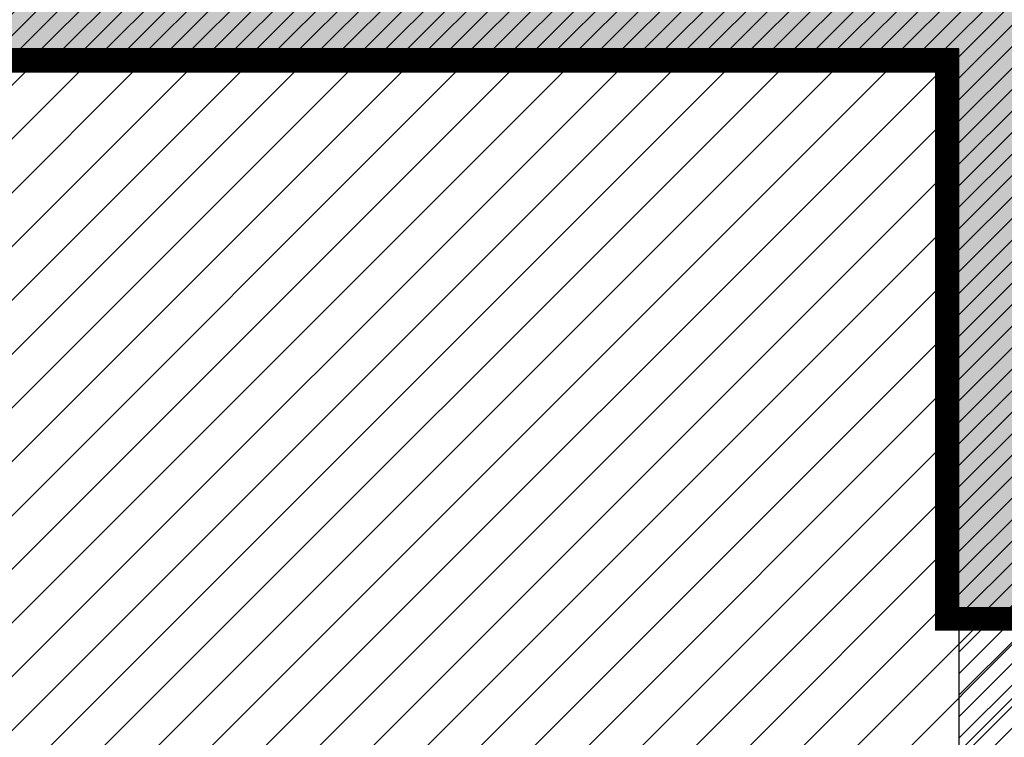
# Model space of a CAD drawing. Header units: millimetres. Extents: x 99331 to 130831, y -7610 to 25890.
# Tile 82 of 101: x 127002 to 127413, y 20477 to 20776. Entities that reach past the tile are written whole.
import ezdxf

# ---------------------------------------------------------------- set-up
doc = ezdxf.new("R2010")
doc.units = ezdxf.units.MM
doc.linetypes.add('DASHED', pattern=[0.75, 0.5, -0.25])
for name, color, linetype in [('_HSA_HATCH_WYPEŁNIENIA_PRZEGRÓD', 205, 'Continuous'), ('_HSA_ZAKRES_OPRACOWANIA', 213, 'Continuous'), ('_HSA_ŚCIANY_MUROWANE', 4, 'Continuous')]:
    doc.layers.add(name, color=color, linetype=linetype)
doc.layers.add('_HSA_ZAKRES_OPRACOWANIA_HATCH', color=31, linetype='Continuous', transparency=0.5)

msp = doc.modelspace()

# ---------------------------------------------------------------- hatches: boundary and pattern name
at = {"layer": '_HSA_HATCH_WYPEŁNIENIA_PRZEGRÓD', "true_color": 0x969696}
h = msp.add_hatch(color=252, dxfattribs=at)
h.paths.add_polyline_path([(127688.81, 19891.42), (127713.81, 19891.42), (127713.81, 19896.42), (127688.81, 19896.42)])
h.paths.add_polyline_path([(127394.33, 20526.14), (127419.33, 20526.14), (127419.33, 20789.14), (126792.33, 20789.14), (126792.33, 20892.53), (126754.33, 20892.53), (126754.33, 20887.53), (126739.33, 20887.53), (126739.33, 20759.14), (126792.33, 20759.14), (126792.33, 20764.14), (127394.33, 20764.14)])
at = {"layer": '_HSA_HATCH_WYPEŁNIENIA_PRZEGRÓD'}
h = msp.add_hatch(dxfattribs=at)
h.set_pattern_fill('ANSI31', color=256, scale=2, style=0)
h.set_pattern_definition([(45, (40000, 0), (-4.49012806, 4.49012806), [])])
h.paths.add_polyline_path([(127706.81, 20619.14), (127691.81, 20619.14), (127691.81, 20543.14), (127419.33, 20543.14), (127419.33, 20789.14), (126792.33, 20789.14), (126792.33, 20892.53), (126754.33, 20892.53), (126754.33, 20759.14), (126792.33, 20759.14), (126792.33, 20764.14), (127394.33, 20764.14), (127394.33, 20526.14), (127419.33, 20526.14), (127419.33, 20531.14), (127691.81, 20531.14), (127691.81, 20052.14), (127706.81, 20052.14)])
at = {"layer": '_HSA_ZAKRES_OPRACOWANIA_HATCH', "linetype": 'Continuous', "lineweight": 0}
h = msp.add_hatch(dxfattribs=at)
h.set_pattern_fill('ANSI31', color=256, scale=5, style=0)
h.set_pattern_definition([(45, (3403.783, 0), (-11.2253202, 11.2253202), [])])
h.paths.add_polyline_path([(128358.19, 21738.73), (126601.39, 21738.73), (126601.39, 21360.53), (126749.33, 21360.53), (126749.33, 21395.53), (126784.33, 21395.53), (126784.33, 21411.25), (126844.33, 21411.25), (126844.33, 21402.53), (127686.81, 21402.53), (127686.81, 21701.88), (128358.19, 21701.88)])
h.paths.add_polyline_path([(126739.33, 19854.57), (128358.19, 19854.57), (128358.19, 19891.42), (127683.81, 19891.42), (127683.81, 20057.14), (127686.81, 20526.14), (127389.33, 20526.14), (127389.33, 20759.14), (126739.33, 20759.14)])
at = {"layer": '_HSA_ZAKRES_OPRACOWANIA_HATCH', "ltscale": 0.07}
h = msp.add_hatch(dxfattribs=at)
h.set_pattern_fill('ANSI31', color=256, scale=2, style=0)
h.set_pattern_definition([(45, (56000, 0), (-4.49012806, 4.49012806), [])])
h.paths.add_polyline_path([(127371.85, 20126.04), (127371.85, 20052.14), (127289.86, 20052.14), (127289.86, 20126.04)], flags=16)
h.paths.add_polyline_path([(127356.97, 20107.83), (127356.97, 20068.13), (127305.19, 20068.13), (127305.19, 20107.83)], flags=0)
h.paths.add_polyline_path([(127280.6, 20126.04), (127280.6, 20096.7), (127250.68, 20096.7), (127250.68, 20126.04)], flags=16)
h.paths.add_polyline_path([(127280.6, 20081.74), (127280.6, 20052.4), (127250.68, 20052.4), (127250.68, 20081.74)], flags=16)
h.paths.add_polyline_path([(127683.81, 20027.14), (127683.81, 20052.14), (127641.81, 20052.14), (127641.81, 20027.14)])
h.paths.add_polyline_path([(127419.33, 20526.14), (127394.33, 20526.14), (127394.33, 20152.14), (127219.33, 20152.14), (127219.33, 20052.14), (126792.33, 20052.14), (126792.33, 20027.14), (127541.81, 20027.14), (127541.81, 20052.14), (127419.33, 20052.14)])

# ---------------------------------------------------------------- linework, layer by layer
at = {"layer": '_HSA_ZAKRES_OPRACOWANIA', "linetype": 'DASHED', "ltscale": 60, "const_width": 10}
msp.add_lwpolyline([(128440.02, 19891.42), (127683.81, 19891.42), (127683.81, 20057.14), (127686.81, 20057.14), (127686.81, 20526.14), (127389.33, 20526.14), (127389.33, 20759.14), (126601.39, 20759.14)], dxfattribs=at)
at = {"layer": '_HSA_ZAKRES_OPRACOWANIA_HATCH'}
msp.add_line((127394.33, 20526.14), (127394.33, 20152.14), dxfattribs=at)
at = {"layer": '_HSA_ŚCIANY_MUROWANE'}
for p, q in [((127394.33, 20764.14), (126792.33, 20764.14)), ((127394.33, 20526.14), (127394.33, 20764.14))]:
    msp.add_line(p, q, dxfattribs=at)

doc.saveas('drawing.dxf')
